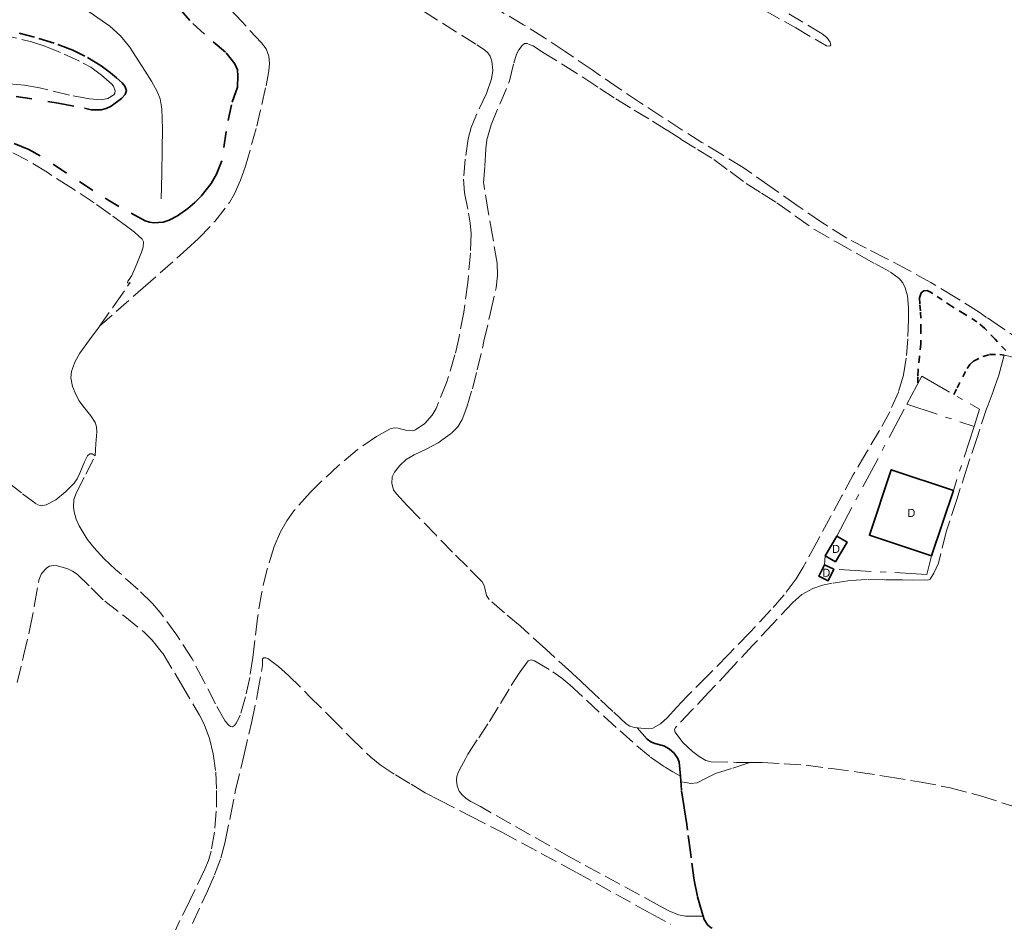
# Model space of a CAD drawing. Header units: metres. Extents: x 397317 to 400830, y 4588008 to 4590370.
# Tile 69 of 88: x 400138 to 400445, y 4589130 to 4589411. Entities that reach past the tile are written whole.
import ezdxf
from ezdxf.enums import TextEntityAlignment as Align

# ---------------------------------------------------------------- set-up
doc = ezdxf.new("R2010")
doc.units = ezdxf.units.M
doc.header["$MEASUREMENT"] = 0
for name, pattern in [('bt5mv20_filat', [17.375, 10, -2.75, 1.875, -2.75]), ('bt5mv20_nopinta', [10, 5, -5]), ('bt5mv20_tapia', [17.375, 10, -2.75, 1.875, -2.75]), ('bt5mv20_tlin1', [7, 5.25, -1.75]), ('bt5mv20_tlin7', [3.75, 1.875, -1.875])]:
    doc.linetypes.add(name, pattern=pattern)
for name, color, linetype, lineweight in [('COB01_LN', 7, 'Continuous', 15), ('EDI01_CN', 7, 'Continuous', 15), ('EDI01_LN', 7, 'Continuous', 15), ('ESP02_LN', 7, 'Continuous', 15), ('FLU01_LN', 7, 'Continuous', 15), ('PAR01_LN', 7, 'Continuous', 15), ('TAN01_LN', 7, 'Continuous', 15), ('TAN02_LN', 7, 'Continuous', 15), ('VIA19_LN', 7, 'Continuous', 15), ('VIA21_LN', 7, 'Continuous', 15)]:
    doc.layers.add(name, color=color, linetype=linetype, lineweight=lineweight)
doc.styles.add('034', font='txt')

msp = doc.modelspace()

# ---------------------------------------------------------------- linework, layer by layer
at = {"layer": 'COB01_LN', "color": 92, "linetype": 'bt5mv20_nopinta', "lineweight": 35}
for points in [[(400181.22, 4589421.71, 181.62), (400192, 4589409.46, 181.33), (400198.36, 4589403.71, 181.87), (400202.46, 4589400.34, 182.19), (400205.17, 4589396.96, 182.48), (400205.91, 4589395.06, 182.53), (400206.09, 4589393.15, 182.52), (400205.91, 4589389.69, 182.41), (400204.06, 4589384.15, 182.09), (400202.4, 4589375.83, 182.58), (400201.07, 4589366.71, 183.15), (400199.39, 4589362.53, 183.12), (400197.73, 4589359.65, 182.93), (400194.56, 4589355.63, 182.63), (400192.65, 4589353.72, 182.59), (400190.52, 4589351.85, 182.68), (400187.28, 4589349.54, 183.15), (400184.71, 4589348.25, 183.72), (400182.77, 4589347.61, 184.18), (400179.9, 4589347.34, 184.83), (400178.52, 4589347.56, 185.08), (400177.2, 4589348.06, 185.27), (400168.99, 4589352.5, 186.09), (400160.89, 4589357.46, 186.51), (400152.71, 4589362.9, 186.38), (400144.48, 4589368.28, 186.32), (400140.97, 4589370.19, 186.43)], [(400137, 4589386.75, 173.04), (400150.11, 4589384.67, 172.18), (400158.26, 4589383.06, 171.44), (400160.34, 4589382.61, 171.25), (400163.46, 4589382.59, 170.96), (400165.02, 4589383, 170.82), (400166.57, 4589383.76, 170.69), (400169.83, 4589386.1, 170.57), (400170.96, 4589387.36, 170.54), (400171.36, 4589388.62, 170.47), (400170.87, 4589389.99, 170.14), (400170.03, 4589391.03, 169.72), (400168.3, 4589392.57, 169.1), (400166.37, 4589394.1, 168.82), (400163.47, 4589396.25, 168.86), (400158.43, 4589399.3, 168.95), (400154.63, 4589401.12, 169.04), (400148.81, 4589403.33, 169.18), (400142.74, 4589405.21, 169.34), (400133.8, 4589407.49, 169.58)], [(400140.97, 4589370.19, 186.43), (400135.45, 4589372.47, 186.64)]]:
    msp.add_polyline3d(points, dxfattribs=at)
at = {"layer": 'EDI01_LN', "color": 1, "linetype": 'Continuous', "lineweight": 35}
for points in [[(400422.2, 4589243.65, 205.29), (400402.83, 4589250.1, 205.29), (400409.61, 4589270.46, 205.29), (400428.98, 4589264.01, 205.29), (400422.2, 4589243.65, 205.29)], [(400389.01, 4589243.72, 205.25), (400392.21, 4589241.83, 205.25), (400395.84, 4589247.96, 205.25), (400392.64, 4589249.85, 205.25), (400389.01, 4589243.72, 205.25)], [(400388.83, 4589240.89, 204.72), (400391.72, 4589239.49, 204.72), (400389.98, 4589235.91, 204.72), (400387.09, 4589237.31, 204.72), (400388.83, 4589240.89, 204.72)]]:
    msp.add_polyline3d(points, dxfattribs=at)
at = {"layer": 'ESP02_LN', "color": 254, "linetype": 'bt5mv20_tlin7', "lineweight": 35}
for points in [[(400445.3, 4589307.65, 202.24), (400441.96, 4589311.11, 202.33), (400438.62, 4589314.57, 202.33), (400436.3, 4589316.56, 202.29), (400432.38, 4589319.02, 202.14), (400428.41, 4589321.42, 202.05), (400425.48, 4589323.42, 202.05), (400422.54, 4589325.42, 202.05), (400421.68, 4589325.91, 202.05), (400420.79, 4589326.27, 202.05), (400419.8, 4589326.23, 202.05), (400418.98, 4589325.56, 202.05), (400418.46, 4589324.06, 202.05), (400418.52, 4589321.8, 202.05), (400418.75, 4589319.55, 202.05), (400418.83, 4589314.64, 201.75), (400418.83, 4589309.74, 201.45), (400418.39, 4589305.69, 201.84), (400417.96, 4589301.64, 202.24), (400417.91, 4589299.46, 202.24), (400417.85, 4589297.29, 202.24)], [(400429.11, 4589293.93, 202.05), (400430.17, 4589296.03, 202.04), (400433.24, 4589302.07, 202), (400434.1, 4589303.3, 202.01), (400435.22, 4589304.28, 202.05), (400438.18, 4589305.76, 202.16), (400440.25, 4589306.33, 202.2), (400443.48, 4589306.4, 202.23), (400444.8, 4589306.13, 202.24)]]:
    msp.add_polyline3d(points, dxfattribs=at)
at = {"layer": 'FLU01_LN', "color": 150, "linetype": 'Continuous', "lineweight": 15}
msp.add_polyline3d([(400182.21, 4589354.87, 181.03), (400182.38, 4589362.63, 178.56), (400182.54, 4589370.38, 176.09), (400182.6, 4589376.64, 174.14), (400182.42, 4589382.89, 172.2), (400181.84, 4589386.03, 171.05), (400180.98, 4589388.25, 170.1), (400179.22, 4589391.46, 168.67), (400177.22, 4589394.64, 167.45), (400172.32, 4589402.16, 165.39), (400169.51, 4589405.62, 164.55), (400166.2, 4589408.66, 163.78), (400157.36, 4589414.78, 162.07), (400148.51, 4589420.73, 160.31), (400141.21, 4589425.86, 158.61), (400134.18, 4589431.34, 156.8), (400126.22, 4589438.8, 154.07), (400122.32, 4589442.6, 152.71), (400118.34, 4589446.4, 151.65), (400103.69, 4589460.18, 148.62), (400089.03, 4589473.96, 145.59)], dxfattribs=at)
at = {"layer": 'PAR01_LN', "color": 3, "linetype": 'bt5mv20_tlin1', "lineweight": 15}
for points in [[(400162.93, 4589315.16, 189.34), (400176.57, 4589327.15, 188.81), (400190.2, 4589339.15, 188.39), (400193.81, 4589342.48, 188.35), (400198.89, 4589347.84, 188.37), (400203.46, 4589353.76, 188.39), (400205.07, 4589356.42, 188.39), (400206.94, 4589360.63, 188.39), (400208.44, 4589365.01, 188.39), (400211.94, 4589377.47, 188.35), (400214.85, 4589390.02, 188.28), (400215.74, 4589394.68, 188.28), (400215.91, 4589397.03, 188.29), (400215.72, 4589399.34, 188.28), (400214.85, 4589401.53, 188.23), (400213.39, 4589403.46, 188.17), (400207.26, 4589410.13, 188.09), (400201.14, 4589416.75, 188.01)], [(400257.94, 4589417, 188.24), (400280.5, 4589402.8, 188.43), (400282.91, 4589401.27, 188.43), (400283.96, 4589400.38, 188.43), (400284.69, 4589399.27, 188.43), (400285.19, 4589397.75, 188.43), (400285.45, 4589394.86, 188.43), (400285.08, 4589392.28, 188.43), (400283.49, 4589387.67, 188.43), (400280.18, 4589380.62, 188.43), (400278.75, 4589377.06, 188.43), (400277.85, 4589373.5, 188.43), (400276.9, 4589367.25, 188.42), (400276.34, 4589361.01, 188.46), (400276.65, 4589356.77, 188.52), (400277.92, 4589350.42, 188.61), (400278.47, 4589347.24, 188.65), (400278.71, 4589344.06, 188.7), (400278.55, 4589337.96, 188.79), (400277.71, 4589328.77, 188.91), (400276.42, 4589319.58, 189.04), (400275.02, 4589311.91, 189.16), (400273.7, 4589306.26, 189.26), (400271.17, 4589297.89, 189.42), (400267.82, 4589289.55, 189.58), (400266.64, 4589287.5, 189.6), (400264.29, 4589284.93, 189.58), (400261.38, 4589282.92, 189.6), (400260.46, 4589282.61, 189.64), (400258.72, 4589282.71, 189.78), (400256.04, 4589283.43, 190.07), (400254.75, 4589283.56, 190.18), (400253.56, 4589283.26, 190.24), (400249.3, 4589280.84, 190.31), (400243.2, 4589276.68, 190.41), (400237.4, 4589271.79, 190.5), (400232.25, 4589267, 190.57), (400228.56, 4589263.41, 190.63), (400223.54, 4589257.67, 190.71), (400221.33, 4589254.53, 190.75), (400219.38, 4589251.12, 190.79), (400217.36, 4589246.54, 190.84), (400215.17, 4589239.51, 190.89), (400213.52, 4589232.34, 190.92), (400212.14, 4589224.22, 190.88), (400210.69, 4589211.97, 190.73), (400209.77, 4589205.83, 190.67), (400208.45, 4589199.71, 190.64), (400206.77, 4589194, 190.64), (400205.66, 4589191.62, 190.64), (400205.05, 4589190.84, 190.64)], [(400450.88, 4589310.12, 201.41), (400443.92, 4589314.81, 201.39), (400439.31, 4589317.94, 201.38), (400436.97, 4589319.52, 201.37), (400429.55, 4589324.28, 201.25), (400421.99, 4589328.82, 201.1), (400414.96, 4589332.67, 200.96), (400407.87, 4589336.42, 200.81), (400401.78, 4589339.46, 200.68), (400395.75, 4589342.61, 200.54), (400387.92, 4589347.55, 200.31), (400380.3, 4589352.8, 199.95), (400371.93, 4589358.75, 199.43), (400363.47, 4589364.58, 198.91), (400357.06, 4589368.53, 198.53), (400350.64, 4589372.45, 198.16), (400344.41, 4589376.4, 197.96), (400338.19, 4589380.39, 197.91), (400331.48, 4589384.78, 197.87), (400324.81, 4589389.22, 197.84), (400316.43, 4589394.99, 197.85), (400308.06, 4589400.78, 197.85), (400301.62, 4589405.01, 197.79), (400295.08, 4589409.08, 197.67), (400287.68, 4589413.38, 197.47)], [(400370.26, 4589413.57, 195.21), (400379.86, 4589408.08, 195.55), (400389.41, 4589402.54, 195.66), (400390.05, 4589402.37, 195.59), (400390.6, 4589402.48, 195.45), (400390.81, 4589402.82, 195.3), (400390.63, 4589403.64, 194.98), (400389.52, 4589405.1, 194.49), (400388.09, 4589406.25, 194.21), (400377.76, 4589412.43, 193.91)], [(400132, 4589406.08, 170.33), (400141.8, 4589403.78, 170.2), (400145.96, 4589402.42, 170.16), (400151.97, 4589399.97, 170.13), (400157.91, 4589397.16, 170.18), (400160.3, 4589395.82, 170.23), (400163.6, 4589393.43, 170.33), (400166.7, 4589390.72, 170.44), (400167.33, 4589389.95, 170.47), (400167.85, 4589388.49, 170.51), (400167.79, 4589387.8, 170.54), (400167.41, 4589387.23, 170.57), (400165.52, 4589386.07, 170.78), (400163.47, 4589385.71, 170.97), (400159.9, 4589386.01, 171.06), (400153.66, 4589387.19, 171.15), (400144.3, 4589389.45, 171.25), (400139.6, 4589390.31, 171.31), (400134.88, 4589390.66, 171.4)], [(400412.12, 4589330, 201.29), (400413.2, 4589328.68, 201.23), (400413.99, 4589327.14, 201.2), (400414.67, 4589324.68, 201.21), (400415.02, 4589320.98, 201.27), (400414.98, 4589317.27, 201.3), (400414.78, 4589311.27, 201.27), (400414.27, 4589305.28, 201.14), (400413.4, 4589299.9, 200.89), (400411.86, 4589294.66, 200.64), (400409.13, 4589288.56, 200.43), (400405.99, 4589282.71, 200.23), (400401.85, 4589275.8, 200), (400397.79, 4589268.85, 199.77), (400394.25, 4589262.35, 199.56), (400390.71, 4589255.85, 199.38), (400386.46, 4589247.98, 199.25), (400382.2, 4589240.11, 199.14), (400380.03, 4589236.56, 199.06), (400376.25, 4589231.56, 198.94), (400372.1, 4589226.84, 198.82), (400365.58, 4589219.83, 198.65), (400358.95, 4589212.95, 198.49), (400352.43, 4589206.41, 198.42), (400345.9, 4589199.89, 198.39), (400342.83, 4589196.58, 198.35), (400339.78, 4589193.23, 198.28), (400337.73, 4589191.38, 198.17), (400335.31, 4589190.01, 198.05), (400333.99, 4589189.8, 198.05), (400332.65, 4589189.93, 198.05), (400329.63, 4589190.23, 197.99), (400328.2, 4589190.6, 197.96), (400326.99, 4589191.35, 197.91), (400322.85, 4589195.22, 197.7), (400318.71, 4589199.09, 197.48), (400314.97, 4589202.63, 197.32), (400311.22, 4589206.16, 197.19), (400310.6, 4589206.73, 197.19), (400309.98, 4589207.29, 197.19), (400302, 4589214.56, 196.57), (400294.01, 4589221.82, 195.95), (400289.16, 4589225.96, 195.48), (400284.31, 4589230.11, 194.99), (400283.56, 4589231.33, 194.9), (400283.06, 4589233.59, 194.78), (400282.74, 4589234.68, 194.72), (400282.16, 4589235.59, 194.66), (400277.56, 4589240.2, 194.37), (400272.97, 4589244.82, 194.05), (400267.76, 4589250.17, 193.51), (400262.55, 4589255.53, 192.91), (400258.94, 4589259.28, 192.41), (400255.37, 4589263.08, 192.03), (400254.6, 4589264.21, 191.98), (400253.99, 4589266.25, 191.92), (400254.18, 4589268.23, 191.85), (400254.89, 4589269.74, 191.79), (400256.48, 4589271.84, 191.7), (400258.52, 4589273.66, 191.61), (400260.96, 4589275.16, 191.56), (400264.77, 4589276.85, 191.57), (400268.43, 4589278.82, 191.55), (400272.78, 4589281.99, 191.38), (400274.64, 4589283.86, 191.29), (400276, 4589286.1, 191.22), (400277.43, 4589289.93, 191.15), (400279.13, 4589295.73, 191.09), (400280.59, 4589301.59, 191.13), (400282.74, 4589310.5, 191.31), (400284.78, 4589319.46, 191.5), (400286.51, 4589327.13, 191.64), (400287, 4589330.98, 191.71), (400286.83, 4589334.8, 191.79), (400285.48, 4589342.85, 192.23), (400284.09, 4589350.89, 192.8), (400282.67, 4589359.49, 193.25), (400282.63, 4589359.72, 193.26), (400282.97, 4589365.09, 193.64), (400283.31, 4589370.46, 194.02), (400283.66, 4589373.23, 194.25), (400284.97, 4589377.94, 194.78), (400290.74, 4589391.65, 196.65), (400292.01, 4589397.14, 197.32), (400292.89, 4589399.89, 197.59), (400293.61, 4589401.27, 197.69), (400294.59, 4589402.64, 197.75), (400295.34, 4589403.21, 197.76), (400296.16, 4589403.24, 197.75), (400297.13, 4589402.87, 197.74), (400298.1, 4589402.5, 197.73), (400300.93, 4589400.58, 197.83), (400307.41, 4589396.58, 198.03), (400313.89, 4589392.57, 198.2), (400318.87, 4589389.26, 198.18)], [(400318.87, 4589389.26, 198.18), (400323.86, 4589385.97, 198.05), (400329.58, 4589382.5, 197.85), (400335.29, 4589379.03, 197.66), (400339.76, 4589376.21, 197.63), (400344.22, 4589373.38, 197.79), (400349.27, 4589370.25, 198.16), (400354.31, 4589367.12, 198.58), (400359.41, 4589363.39, 199.05), (400364.46, 4589359.6, 199.56), (400369.2, 4589356.62, 200.25), (400373.94, 4589353.65, 200.93), (400379.77, 4589349.43, 201.33), (400385.7, 4589345.34, 201.44), (400392.62, 4589341.33, 201.38), (400399.6, 4589337.4, 201.32), (400404.49, 4589334.71, 201.35), (400409.39, 4589332.02, 201.37), (400412.12, 4589330, 201.29)], [(400162.93, 4589315.16, 189.34), (400167.71, 4589321.92, 188.76), (400172.56, 4589328.8, 188.17), (400171.81, 4589328.62, 188.3), (400171.66, 4589328.82, 188.35), (400171.81, 4589329.24, 188.38), (400172.19, 4589329.77, 188.38), (400173, 4589330.96, 188.35), (400174.6, 4589334.61, 188.21), (400176.05, 4589338.3, 188.07), (400176.55, 4589339.85, 188.02), (400176.66, 4589341.43, 187.98), (400176.24, 4589342.33, 187.96), (400173.91, 4589344.5, 187.96), (400171.38, 4589346.35, 188.03), (400166.37, 4589350.01, 188.27), (400161.32, 4589353.59, 188.48), (400154.04, 4589358.41, 188.64), (400146.66, 4589363.12, 188.79), (400140.68, 4589366.76, 188.9), (400134.26, 4589370.04, 189.01)], [(400161.59, 4589274.82, 190.38), (400161.88, 4589278.56, 190.61), (400162.17, 4589282.3, 190.84), (400162.06, 4589283.87, 190.92), (400161.63, 4589285.16, 190.95), (400160.32, 4589287.29, 190.94), (400157.79, 4589290.38, 190.82), (400156.6, 4589292, 190.74), (400155.67, 4589293.71, 190.66), (400154.57, 4589296.4, 190.54), (400154.04, 4589299.09, 190.43), (400154.26, 4589301.06, 190.36), (400155.27, 4589304.02, 190.28), (400156.86, 4589306.79, 190.16), (400159.86, 4589310.96, 189.77), (400162.85, 4589315.04, 189.35), (400162.93, 4589315.16, 189.34)], [(400444.8, 4589306.13, 202.24), (400443.96, 4589303.04, 202.65), (400443.12, 4589299.95, 203.06), (400441.34, 4589294.83, 203.35), (400439.42, 4589289.74, 203.34), (400436.33, 4589280.54, 203.52), (400433.28, 4589271.33, 203.69), (400430.01, 4589261.25, 203.86), (400426.75, 4589251.16, 203.96), (400424.29, 4589241.43, 203.97), (400422.88, 4589238.23, 203.97), (400421.7, 4589236.43, 203.97), (400420.97, 4589236.11, 203.97), (400420.11, 4589236.16, 203.97), (400416.61, 4589236.14, 203.9), (400413.12, 4589236.15, 203.71), (400407.63, 4589236.25, 202.9), (400402.15, 4589236.34, 202.04), (400396.69, 4589235.97, 201.64), (400391.23, 4589235.17, 201.25), (400388.15, 4589234.56, 200.84), (400385.16, 4589233.52, 200.51), (400381.8, 4589231.6, 200.38), (400378.91, 4589229.09, 200.27), (400372.7, 4589222.46, 200.02), (400366.5, 4589215.83, 199.79), (400359.66, 4589208.5, 199.62), (400352.82, 4589201.17, 199.46), (400347.61, 4589195.67, 199.2), (400342.39, 4589190.16, 198.9), (400342.13, 4589189.46, 198.89), (400342.29, 4589188.71, 198.9), (400344.65, 4589185.53, 199.11), (400347.68, 4589182.78, 199.49), (400349.75, 4589181.16, 199.89), (400351.89, 4589179.91, 200.37), (400353.48, 4589179.52, 200.57), (400361.46, 4589179.34, 200.96), (400365.75, 4589179.31, 201.16)], [(400134.51, 4589266.47, 190.48), (400139.01, 4589263.03, 190.25), (400143.5, 4589259.67, 190.05), (400144.85, 4589259.27, 190.1), (400146.37, 4589259.56, 190.19), (400149.34, 4589261.15, 190.36), (400152.43, 4589263.58, 190.44), (400155.07, 4589266.27, 190.49), (400156.06, 4589267.69, 190.5), (400156.88, 4589269.4, 190.5), (400158.29, 4589272.93, 190.49), (400159.27, 4589274.78, 190.46), (400159.92, 4589275.46, 190.43), (400160.7, 4589275.4, 190.41), (400161.59, 4589274.82, 190.38)], [(400205.05, 4589190.84, 190.64), (400204.4, 4589190.45, 190.64), (400203.79, 4589190.54, 190.64), (400203.21, 4589190.95, 190.64), (400202.15, 4589192.23, 190.64), (400199.11, 4589197.54, 190.64), (400195.46, 4589204.62, 190.58), (400191.8, 4589211.6, 190.43), (400187.04, 4589218.99, 190.04), (400181.83, 4589226.07, 189.67), (400179.51, 4589228.81, 189.62), (400175.06, 4589233.19, 189.55), (400167.96, 4589239.43, 189.47), (400164.47, 4589242.7, 189.46), (400161.16, 4589246.26, 189.45), (400159.15, 4589248.84, 189.45), (400156.66, 4589252.97, 189.45), (400155.73, 4589255.14, 189.45), (400155.04, 4589257.37, 189.45), (400154.83, 4589258.88, 189.44), (400155.02, 4589261.23, 189.42), (400155.78, 4589263.43, 189.45), (400158.69, 4589269.13, 189.86), (400161.59, 4589274.82, 190.38)], [(400137.28, 4589204.24, 184.86), (400139.33, 4589212.57, 184.47), (400141.3, 4589220.91, 184.26), (400142.72, 4589228.5, 184.11), (400144.12, 4589236.11, 184.03), (400144.94, 4589238.18, 184.02), (400146.55, 4589239.94, 184.02), (400147.37, 4589240.41, 184.02), (400148.66, 4589240.67, 184.02), (400149.92, 4589240.53, 184.03), (400153.06, 4589239.59, 184.14), (400154.59, 4589238.87, 184.23), (400156.01, 4589237.92, 184.34), (400160.41, 4589233.71, 184.8), (400164.61, 4589229.55, 185.26), (400170.85, 4589224.76, 185.71), (400177.01, 4589219.81, 186.17), (400179.4, 4589217.37, 186.45), (400182.63, 4589213.41, 186.95), (400182.82, 4589213.14, 186.98), (400188.47, 4589203.62, 187.29), (400194.11, 4589194.1, 187.6), (400195.57, 4589191.26, 187.72), (400197.22, 4589186.73, 187.97), (400198.37, 4589182.01, 188.25), (400199.19, 4589176.31, 188.56), (400199.46, 4589170.6, 188.88), (400199.35, 4589164.11, 189.25), (400198.75, 4589157.62, 189.64), (400197.72, 4589151.69, 190.02), (400196.92, 4589148.82, 190.21), (400195.8, 4589146.06, 190.39), (400191.09, 4589136.37, 191.04), (400186.39, 4589126.68, 191.7)], [(400191.94, 4589129.16, 191.9), (400196.62, 4589139.2, 191.69), (400198.82, 4589144.28, 191.65), (400200.72, 4589149.5, 191.64), (400202.15, 4589154.74, 191.63), (400203.76, 4589162.7, 191.62), (400205.37, 4589170.66, 191.62), (400207.91, 4589181.36, 191.66), (400210.45, 4589192.06, 191.73), (400212.22, 4589200.78, 191.92), (400213.78, 4589209.53, 192.07), (400213.71, 4589210.59, 192.07), (400213.79, 4589211.64, 192.07), (400214.09, 4589211.92, 192.07), (400214.8, 4589211.94, 192.07), (400215.45, 4589211.67, 192.07), (400218.74, 4589209.19, 192.11), (400221.86, 4589206.45, 192.19), (400228.38, 4589199.91, 192.36), (400234.91, 4589193.38, 192.56), (400241.17, 4589187.13, 192.89), (400247.5, 4589180.96, 193.39), (400250.39, 4589178.56, 193.7), (400255.13, 4589175.48, 194.33), (400260.04, 4589172.51, 194.92), (400264.42, 4589169.84, 195.01), (400268.84, 4589167.55, 195.27), (400278.55, 4589162.57, 195.44), (400288.27, 4589157.59, 195.61), (400311.56, 4589145.06, 196.08), (400334.71, 4589132.29, 197.01), (400340.99, 4589128.91, 197.36)], [(400351.04, 4589131.4, 198.28), (400348.29, 4589131.45, 198.22), (400345.53, 4589131.49, 198.17), (400343.39, 4589131.82, 198.1), (400340.34, 4589133.1, 197.95), (400337.39, 4589134.71, 197.82), (400309.34, 4589149.89, 197.02), (400281.64, 4589165.56, 196.48), (400278.68, 4589167.17, 196.46), (400277.24, 4589168.1, 196.47), (400275.83, 4589169.32, 196.48), (400275.02, 4589170.36, 196.49), (400274.35, 4589172.08, 196.55), (400274.16, 4589173.85, 196.67), (400274.24, 4589174.94, 196.87), (400274.58, 4589175.99, 197.07), (400275.76, 4589178.21, 197.3), (400276.94, 4589180.43, 197.53), (400277.76, 4589181.94, 197.66), (400281.09, 4589187, 198.01), (400284.45, 4589192.06, 198.24), (400287.87, 4589197.66, 198.33), (400291.26, 4589203.28, 198.29), (400293.71, 4589207.18, 198.12), (400296.46, 4589210.93, 197.98), (400297.43, 4589211.28, 197.98), (400298.51, 4589210.98, 197.98), (400304.22, 4589207.53, 198.03), (400306.96, 4589205.6, 198.06), (400309.54, 4589203.46, 198.08), (400314.78, 4589198.59, 198.01), (400320.03, 4589193.74, 197.94), (400325.19, 4589189.12, 198.13), (400330.39, 4589184.54, 198.51), (400334.64, 4589180.97, 198.97), (400339.2, 4589177.82, 199.35), (400341.57, 4589176.44, 199.44), (400343.93, 4589175.06, 199.53)], [(400344.06, 4589173.32, 199.66), (400345.65, 4589173.06, 199.66), (400347.23, 4589172.8, 199.66), (400349.19, 4589172.97, 199.63), (400351.99, 4589174.4, 199.6), (400354.82, 4589175.84, 199.78), (400360.29, 4589177.57, 200.47), (400365.75, 4589179.31, 201.16)], [(400365.75, 4589179.31, 201.16), (400369.44, 4589179.28, 201.33), (400376.26, 4589178.94, 201.84), (400383.06, 4589178.43, 202.33), (400391.12, 4589177.44, 202.81), (400399.17, 4589176.31, 203.18), (400408.74, 4589174.87, 203.44), (400418.3, 4589173.3, 203.7), (400427.95, 4589171.43, 204.06), (400437.45, 4589168.95, 204.47), (400447.53, 4589165.68, 205.06)]]:
    msp.add_polyline3d(points, dxfattribs=at)
at = {"layer": 'TAN01_LN', "color": 1, "linetype": 'bt5mv20_tapia', "lineweight": 15}
for points in [[(400392.64, 4589249.85, 202.71), (400414.46, 4589290.9, 202.89), (400419.1, 4589299.64, 202.93), (400437.13, 4589289.35, 203.41), (400435.4, 4589283.96, 203.53), (400428.98, 4589264.01, 203.96)], [(400388.83, 4589240.89, 202.71), (400389.01, 4589243.72, 202.71)], [(400422.2, 4589243.65, 204.4), (400420.74, 4589237.88, 204.25), (400391.72, 4589239.49, 202.54)]]:
    msp.add_polyline3d(points, dxfattribs=at)
at = {"layer": 'TAN02_LN', "color": 7, "linetype": 'bt5mv20_filat', "lineweight": 15}
msp.add_polyline3d([(400414.46, 4589290.9, 201.89), (400435.4, 4589283.96, 201.89)], dxfattribs=at)
at = {"layer": 'VIA19_LN', "color": 7, "linetype": 'Continuous', "lineweight": 15}
msp.add_polyline3d([(400444.8, 4589306.13, 202.24), (400446.77, 4589305.73, 202.26), (400448.83, 4589304.91, 202.32), (400455.08, 4589301.67, 202.65), (400461.17, 4589298.14, 203.01), (400468.9, 4589293.2, 203.35), (400476.74, 4589288.4, 203.66), (400484.61, 4589284.34, 203.93), (400492.61, 4589280.59, 204.21), (400501.98, 4589276.38, 204.57), (400511.34, 4589272.16, 204.93), (400522.88, 4589266.96, 205.28), (400534.3, 4589261.51, 205.34), (400544.62, 4589256.19, 205.2), (400554.95, 4589250.84, 205.06), (400561.78, 4589247.57, 205.11), (400568.61, 4589244.35, 205.06), (400575.15, 4589241.3, 204.55), (400581.68, 4589238.23, 203.94), (400588.34, 4589234.98, 203.52), (400595.01, 4589231.76, 203.06), (400600.63, 4589229.19, 202.38), (400603.79, 4589227.16, 201.61), (400606.38, 4589225.43, 201.43)], dxfattribs=at)
at = {"layer": 'VIA21_LN', "color": 2, "linetype": 'bt5mv20_tlin1', "lineweight": 35}
msp.add_polyline3d([(400353.8, 4589127.67, 198.22), (400353.53, 4589127.77, 198.22), (400352.44, 4589128.61, 198.23), (400351.37, 4589130.42, 198.26), (400350.69, 4589132.45, 198.31), (400349.27, 4589137.54, 198.79), (400348.24, 4589142.7, 199.26), (400347.08, 4589151.34, 199.41), (400345.9, 4589159.98, 199.53), (400345.08, 4589165.34, 199.82), (400344.25, 4589170.7, 199.86), (400343.93, 4589175.03, 199.53), (400343.56, 4589179.36, 199.2), (400343.14, 4589180.59, 199.1), (400341.97, 4589182.18, 198.95), (400340.44, 4589183.56, 198.8), (400338.75, 4589184.46, 198.64), (400335.95, 4589185.23, 198.39), (400334.67, 4589185.74, 198.29), (400333.6, 4589186.58, 198.21), (400332.06, 4589188.36, 198.11), (400330.51, 4589190.14, 198.01)], dxfattribs=at)

# ---------------------------------------------------------------- texts
at = {"layer": 'EDI01_CN', "color": 251, "linetype": 'Continuous', "lineweight": 0, "style": '034'}
for p in [(400415.9, 4589257.05), (400392.43, 4589245.84), (400389.41, 4589238.4)]:
    msp.add_text('D', height=2.5, dxfattribs=at).set_placement(p, align=Align.MIDDLE_CENTER)

doc.saveas('drawing.dxf')
